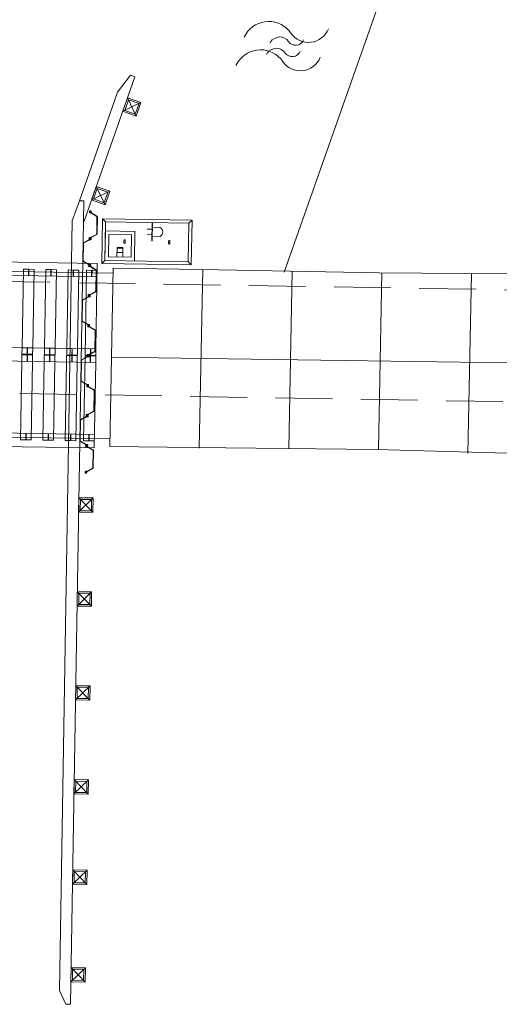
# Model space of a CAD drawing. Header units: metres. Extents: x 239845 to 242720, y 580286 to 584200.
# Tile 54 of 113: x 240098 to 240109, y 583717 to 583739. Entities that reach past the tile are written whole.
import ezdxf

# ---------------------------------------------------------------- set-up
doc = ezdxf.new("R2010")
doc.units = ezdxf.units.M
doc.linetypes.add('DASHED', pattern=[19.05, 12.7, -6.35])
for name, color, linetype, lineweight, true_color in [('B-WE-OG-TOPOGRAFIE-G', 9, 'Continuous', 9, 0x808080), ('B-WE-OG-TOPOGRAFIE-S', 9, 'Continuous', 9, 0x808080), ('B-WE-OG-TOPOGRAFIE-S @ 0.2', 9, 'Continuous', 9, 0x808080), ('B-WE-OG-TOPOGRAFIE-S @ 0.5', 9, 'Continuous', 9, 0x808080), ('GBKN', 9, 'Continuous', 0, 0x808080)]:
    doc.layers.add(name, color=color, linetype=linetype, lineweight=lineweight, true_color=true_color)
for name, color, linetype, lineweight in [('GEO_kant verharding', 8, 'Continuous', 0), ('Ondergrond Meerstad Kunstwerken', 1, 'Continuous', 0), ('T-WE-GR-MAAIVELD-G', 3, 'DASHED', 0)]:
    doc.layers.add(name, color=color, linetype=linetype, lineweight=lineweight)

# ---------------------------------------------------------------- blocks, each defined once
blk = doc.blocks.new('SOG-TOPOGRAFIE_WATER-SO')
at = {"flags": 128}
for points in [[(-1.912, 0.46), (-1.825, 0.599, -0.538831), (0.184, 0.634, 0.605168), (1.859, 0.832, -4.035705)], [(-2.28, -0.808), (-2.192, -0.67, -0.538831), (-0.184, -0.634, 0.605168), (1.492, -0.436, -4.035705)]]:
    blk.add_lwpolyline(points, format="xyb", dxfattribs=at)
blk = doc.blocks.new('*U185')
at = {"layer": 'B-WE-OG-TOPOGRAFIE-S @ 0.2', "xscale": 0.2, "yscale": 0.2, "zscale": 0.2}
blk.add_blockref('SOG-TOPOGRAFIE_WATER-SO', (240104.305, 583738.634), dxfattribs=at)
at = {"layer": 'B-WE-OG-TOPOGRAFIE-S @ 0.5', "xscale": 0.5, "yscale": 0.5, "zscale": 0.5}
blk.add_blockref('SOG-TOPOGRAFIE_WATER-SO', (240104.305, 583738.634), dxfattribs=at)

msp = doc.modelspace()

# ---------------------------------------------------------------- linework, layer by layer
at = {"layer": 'B-WE-OG-TOPOGRAFIE-G', "flags": 128}
for points in [[(240100.428, 583733.702), (240100.349, 583729.714)], [(240102.428, 583733.662), (240102.349, 583729.674)], [(240104.427, 583733.623), (240104.349, 583729.668)], [(240106.427, 583733.593), (240106.349, 583729.644)], [(240108.427, 583733.578), (240108.347, 583729.556)], [(240114.426, 583731.509), (240100.388, 583731.708)]]:
    msp.add_lwpolyline(points, dxfattribs=at)
at = {"layer": 'GBKN', "flags": 128}
msp.add_lwpolyline([(240104.247, 583733.609), (240107.246, 583742.13), (240107.353, 583742.538), (240113.507, 583830.486)], dxfattribs=at)
at = {"layer": 'GEO_kant verharding', "flags": 128}
for points in [[(240100.426, 583733.586), (240078.633, 583733.949), (240075.633, 583734.358), (240073.368, 583734.364)], [(240100.349, 583729.714), (240100.428, 583733.702), (240102.392, 583733.673), (240106.365, 583733.593)], [(240106.299, 583729.645), (240102.272, 583729.692), (240100.349, 583729.714)]]:
    msp.add_lwpolyline(points, dxfattribs=at)
for points in [[(240106.365, 583733.593), (240114.017, 583733.536, 0.003972), (240114.835, 583733.659, 0.006794), (240115.311, 583733.741, 0.006277), (240116.377, 583733.954, -0.014408), (240116.714, 583734.015, -0.014408)], [(240100.352, 583729.887), (240078.622, 583730.249), (240075.619, 583729.258), (240068.941, 583729.276, 0.382579), (240064.89, 583723.971), (240066.256, 583706.632), (240061.233, 583706.723), (240059.809, 583724.792, 0.338435), (240055.754, 583729.312), (239969.02, 583729.549, -0.032582), (239936.217, 583731.779), (239929.964, 583732.616)], [(240106.299, 583729.645), (240114.551, 583729.419, -0.010727), (240114.951, 583729.296, -0.016026), (240115.214, 583729.199, -0.016609), (240115.643, 583729.009, 0.01942), (240115.824, 583728.929, 0.01942)]]:
    msp.add_lwpolyline(points, format="xyb", dxfattribs=at)
at = {"layer": 'Ondergrond Meerstad Kunstwerken'}
for p, q in [((240099.919, 583734.938), (240099.92, 583734.978)), ((240099.9, 583734.958), (240099.94, 583734.958)), ((240100.17, 583733.804), (240100.187, 583734.803)), ((240100.256, 583734.732), (240100.187, 583734.803)), ((240100.187, 583734.803), (240102.187, 583734.77)), ((240102.116, 583734.701), (240102.187, 583734.77)), ((240102.187, 583734.77), (240102.17, 583733.77)), ((240100.242, 583733.872), (240100.256, 583734.732)), ((240100.253, 583734.532), (240100.242, 583733.872)), ((240100.912, 583734.521), (240100.253, 583734.532)), ((240100.256, 583734.732), (240102.116, 583734.701)), ((240101.183, 583734.571), (240101.29, 583734.569)), ((240101.286, 583734.312), (240101.293, 583734.712)), ((240101.303, 583734.712), (240101.293, 583734.712)), ((240101.296, 583734.312), (240101.303, 583734.712)), ((240101.476, 583734.609), (240101.301, 583734.612)), ((240102.116, 583734.701), (240102.101, 583733.841)), ((240099.89, 583734.358), (240099.93, 583734.358)), ((240099.909, 583734.338), (240099.91, 583734.378)), ((240100.331, 583734.451), (240100.323, 583733.951)), ((240100.831, 583734.443), (240100.331, 583734.451)), ((240100.664, 583734.32), (240100.663, 583734.27)), ((240100.693, 583734.27), (240100.694, 583734.32)), ((240100.823, 583733.943), (240100.831, 583734.443)), ((240100.901, 583733.861), (240100.912, 583734.521)), ((240101.181, 583734.456), (240101.289, 583734.455)), ((240101.296, 583734.312), (240101.286, 583734.312)), ((240101.473, 583734.409), (240101.298, 583734.412)), ((240100.508, 583733.948), (240100.511, 583734.163)), ((240100.641, 583734.161), (240100.511, 583734.163)), ((240100.641, 583734.146), (240100.511, 583734.148)), ((240100.638, 583733.946), (240100.641, 583734.161)), ((240101.663, 583734.254), (240101.664, 583734.304)), ((240101.694, 583734.303), (240101.693, 583734.253)), ((240100.07, 583733.805), (240092.921, 583733.924)), ((240100.242, 583733.872), (240100.17, 583733.804)), ((240102.101, 583733.841), (240100.242, 583733.872)), ((240100.323, 583733.951), (240100.823, 583733.943)), ((240100.639, 583734.046), (240100.51, 583734.048)), ((240098.418, 583733.676), (240098.389, 583731.921)), ((240098.534, 583733.674), (240098.418, 583733.676)), ((240098.532, 583733.531), (240098.534, 583733.674)), ((240098.534, 583733.674), (240098.542, 583733.674)), ((240098.539, 583733.531), (240098.542, 583733.674)), ((240098.542, 583733.674), (240098.658, 583733.672)), ((240098.658, 583733.672), (240098.629, 583731.917)), ((240098.918, 583733.668), (240098.889, 583731.912)), ((240099.034, 583733.666), (240098.918, 583733.668)), ((240099.032, 583733.523), (240099.034, 583733.666)), ((240099.034, 583733.666), (240099.042, 583733.666)), ((240099.039, 583733.522), (240099.042, 583733.666)), ((240099.042, 583733.666), (240099.158, 583733.664)), ((240099.158, 583733.664), (240099.129, 583731.908)), ((240099.418, 583733.66), (240099.389, 583731.904)), ((240099.534, 583733.658), (240099.418, 583733.66)), ((240099.532, 583733.514), (240099.534, 583733.658)), ((240099.534, 583733.658), (240099.542, 583733.658)), ((240099.539, 583733.514), (240099.542, 583733.658)), ((240099.542, 583733.658), (240099.658, 583733.656)), ((240099.658, 583733.656), (240099.629, 583731.9)), ((240099.828, 583733.653), (240099.796, 583731.755)), ((240099.828, 583733.653), (240100.068, 583733.649)), ((240099.88, 583733.758), (240099.92, 583733.758)), ((240099.88, 583733.758), (240099.92, 583733.758)), ((240099.899, 583733.738), (240099.9, 583733.778)), ((240099.942, 583733.507), (240099.944, 583733.651)), ((240099.944, 583733.651), (240099.952, 583733.651)), ((240099.949, 583733.507), (240099.952, 583733.651)), ((240100.07, 583733.805), (240100.039, 583731.893)), ((240102.17, 583733.77), (240100.17, 583733.804)), ((240102.101, 583733.841), (240102.17, 583733.77)), ((240100.065, 583733.505), (240092.916, 583733.624)), ((240099.868, 583733.084), (240099.908, 583733.083)), ((240099.908, 583733.083), (240099.868, 583733.084)), ((240099.888, 583733.063), (240099.889, 583733.103)), ((240099.857, 583732.414), (240099.897, 583732.413)), ((240099.897, 583732.413), (240099.857, 583732.414)), ((240099.877, 583732.393), (240099.878, 583732.433)), ((240099.877, 583732.393), (240099.878, 583732.433)), ((240100.039, 583731.893), (240092.89, 583732.012)), ((240098.389, 583731.921), (240098.386, 583731.779)), ((240098.389, 583731.921), (240098.629, 583731.917)), ((240098.505, 583731.919), (240098.503, 583731.777)), ((240098.513, 583731.918), (240098.51, 583731.776)), ((240098.629, 583731.917), (240098.626, 583731.775)), ((240098.884, 583731.612), (240098.889, 583731.912)), ((240098.889, 583731.912), (240099.129, 583731.908)), ((240099.005, 583731.91), (240099.003, 583731.768)), ((240099.012, 583731.91), (240099.01, 583731.768)), ((240099.124, 583731.608), (240099.129, 583731.908)), ((240099.384, 583731.604), (240099.389, 583731.904)), ((240099.389, 583731.904), (240099.629, 583731.9)), ((240099.505, 583731.902), (240099.503, 583731.76)), ((240099.512, 583731.902), (240099.51, 583731.76)), ((240099.624, 583731.6), (240099.629, 583731.9)), ((240099.91, 583731.595), (240099.915, 583731.895)), ((240099.917, 583731.595), (240099.922, 583731.895)), ((240100.039, 583731.893), (240100.034, 583731.593)), ((240100.034, 583731.593), (240092.885, 583731.712)), ((240098.384, 583731.621), (240098.386, 583731.763)), ((240098.386, 583731.779), (240098.626, 583731.775)), ((240098.386, 583731.763), (240098.626, 583731.759)), ((240098.5, 583731.619), (240098.502, 583731.761)), ((240098.502, 583731.761), (240098.51, 583731.76)), ((240098.503, 583731.777), (240098.51, 583731.776)), ((240098.508, 583731.618), (240098.51, 583731.76)), ((240098.624, 583731.617), (240098.626, 583731.759)), ((240098.886, 583731.77), (240099.126, 583731.766)), ((240098.886, 583731.754), (240099.126, 583731.75)), ((240099, 583731.61), (240099.002, 583731.752)), ((240099.002, 583731.752), (240099.01, 583731.752)), ((240099.003, 583731.768), (240099.01, 583731.768)), ((240099.007, 583731.61), (240099.01, 583731.752)), ((240099.386, 583731.762), (240099.626, 583731.758)), ((240099.386, 583731.746), (240099.626, 583731.742)), ((240099.5, 583731.602), (240099.502, 583731.744)), ((240099.502, 583731.744), (240099.51, 583731.744)), ((240099.503, 583731.76), (240099.51, 583731.76)), ((240099.507, 583731.602), (240099.51, 583731.744)), ((240099.764, 583729.841), (240099.796, 583731.739)), ((240099.796, 583731.755), (240100.036, 583731.751)), ((240099.796, 583731.739), (240100.036, 583731.735)), ((240099.846, 583731.744), (240099.886, 583731.743)), ((240099.886, 583731.743), (240099.846, 583731.744)), ((240099.866, 583731.723), (240099.866, 583731.763)), ((240099.866, 583731.723), (240099.866, 583731.763)), ((240099.912, 583731.753), (240099.92, 583731.753)), ((240099.912, 583731.737), (240099.92, 583731.737)), ((240098.355, 583729.865), (240098.384, 583731.621)), ((240098.384, 583731.621), (240098.624, 583731.617)), ((240098.595, 583729.861), (240098.624, 583731.617)), ((240098.855, 583729.856), (240098.884, 583731.612)), ((240098.884, 583731.612), (240099.124, 583731.608)), ((240099.094, 583729.852), (240099.124, 583731.608)), ((240099.354, 583729.848), (240099.384, 583731.604)), ((240099.384, 583731.604), (240099.624, 583731.6)), ((240099.594, 583729.844), (240099.624, 583731.6)), ((240100.002, 583729.681), (240100.034, 583731.593)), ((240099.835, 583731.074), (240099.875, 583731.073)), ((240099.875, 583731.073), (240099.835, 583731.074)), ((240099.855, 583731.053), (240099.855, 583731.093)), ((240099.824, 583730.404), (240099.864, 583730.403)), ((240099.864, 583730.403), (240099.824, 583730.404)), ((240099.843, 583730.384), (240099.844, 583730.424)), ((240099.843, 583730.384), (240099.844, 583730.424)), ((240100.007, 583729.981), (240092.858, 583730.1)), ((240098.473, 583730.006), (240098.471, 583729.863)), ((240098.481, 583730.006), (240098.478, 583729.863)), ((240098.973, 583729.998), (240098.971, 583729.855)), ((240098.981, 583729.998), (240098.978, 583729.854)), ((240099.473, 583729.99), (240099.471, 583729.846)), ((240099.481, 583729.99), (240099.478, 583729.846)), ((240099.883, 583729.983), (240099.881, 583729.839)), ((240099.891, 583729.983), (240099.888, 583729.839)), ((240100.002, 583729.681), (240092.853, 583729.8)), ((240098.471, 583729.863), (240098.355, 583729.865)), ((240098.471, 583729.863), (240098.478, 583729.863)), ((240098.478, 583729.863), (240098.595, 583729.861)), ((240098.971, 583729.855), (240098.855, 583729.856)), ((240098.971, 583729.855), (240098.978, 583729.854)), ((240098.978, 583729.854), (240099.094, 583729.852)), ((240099.471, 583729.846), (240099.354, 583729.848)), ((240099.471, 583729.846), (240099.478, 583729.846)), ((240099.478, 583729.846), (240099.594, 583729.844)), ((240099.764, 583729.841), (240100.004, 583729.837)), ((240099.853, 583729.733), (240099.813, 583729.734)), ((240099.832, 583729.714), (240099.833, 583729.754)), ((240099.881, 583729.839), (240099.888, 583729.839))]:
    msp.add_line(p, q, dxfattribs=at)
for points in [[(240100.91, 583737.976), (240099.775, 583734.751), (240099.761, 583734.751), (240099.769, 583735.201), (240099.669, 583735.203), (240100.524, 583737.634), (240100.815, 583738.009)], [(240099.37, 583717.252), (240099.47, 583717.25), (240099.769, 583735.201), (240099.669, 583735.203), (240099.511, 583734.755), (240099.225, 583717.555)]]:
    msp.add_lwpolyline(points, close=True, dxfattribs=at)
for points in [[(240100.745, 583737.507), (240100.638, 583737.205), (240100.94, 583737.098), (240101.046, 583737.4), (240100.745, 583737.507)], [(240101.046, 583737.4), (240100.638, 583737.205)], [(240100.766, 583737.462), (240100.683, 583737.226), (240100.919, 583737.143), (240101.002, 583737.379), (240100.766, 583737.462)], [(240100.745, 583737.507), (240100.94, 583737.098)], [(240100.047, 583735.526), (240099.941, 583735.224), (240100.243, 583735.118), (240100.349, 583735.419), (240100.047, 583735.526)], [(240100.349, 583735.419), (240099.941, 583735.224)], [(240100.069, 583735.481), (240099.986, 583735.245), (240100.222, 583735.162), (240100.305, 583735.398), (240100.069, 583735.481)], [(240100.047, 583735.526), (240100.243, 583735.118)], [(240099.658, 583728.569), (240099.653, 583728.249), (240099.973, 583728.244), (240099.978, 583728.564), (240099.658, 583728.569)], [(240099.978, 583728.564), (240099.653, 583728.249)], [(240099.658, 583728.569), (240099.973, 583728.244)], [(240099.693, 583728.533), (240099.689, 583728.283), (240099.939, 583728.279), (240099.943, 583728.529), (240099.693, 583728.533)], [(240099.623, 583726.469), (240099.618, 583726.149), (240099.938, 583726.144), (240099.943, 583726.464), (240099.623, 583726.469)], [(240099.943, 583726.464), (240099.618, 583726.149)], [(240099.623, 583726.469), (240099.938, 583726.144)], [(240099.658, 583726.434), (240099.654, 583726.184), (240099.904, 583726.18), (240099.908, 583726.429), (240099.658, 583726.434)], [(240099.588, 583724.369), (240099.583, 583724.05), (240099.903, 583724.044), (240099.908, 583724.364), (240099.588, 583724.369)], [(240099.908, 583724.364), (240099.583, 583724.05)], [(240099.588, 583724.369), (240099.903, 583724.044)], [(240099.623, 583724.334), (240099.619, 583724.084), (240099.869, 583724.08), (240099.873, 583724.33), (240099.623, 583724.334)], [(240099.553, 583722.27), (240099.548, 583721.95), (240099.868, 583721.945), (240099.873, 583722.264), (240099.553, 583722.27)], [(240099.873, 583722.264), (240099.548, 583721.95)], [(240099.553, 583722.27), (240099.868, 583721.945)], [(240099.588, 583722.234), (240099.584, 583721.984), (240099.834, 583721.98), (240099.838, 583722.23), (240099.588, 583722.234)], [(240099.52, 583720.25), (240099.514, 583719.93), (240099.834, 583719.925), (240099.84, 583720.245), (240099.52, 583720.25)], [(240099.84, 583720.245), (240099.514, 583719.93)], [(240099.52, 583720.25), (240099.834, 583719.925)], [(240099.554, 583720.214), (240099.55, 583719.965), (240099.8, 583719.96), (240099.804, 583720.21), (240099.554, 583720.214)], [(240099.484, 583718.07), (240099.478, 583717.75), (240099.798, 583717.745), (240099.803, 583718.065), (240099.484, 583718.07)], [(240099.803, 583718.065), (240099.478, 583717.75)], [(240099.484, 583718.07), (240099.798, 583717.745)], [(240099.518, 583718.035), (240099.514, 583717.785), (240099.764, 583717.781), (240099.768, 583718.031), (240099.518, 583718.035)]]:
    msp.add_lwpolyline(points, dxfattribs=at)
for points in [[(240099.926, 583734.954), (240099.914, 583734.966, 0.662468), (240099.907, 583734.964), (240099.907, 583734.948, 0.376691), (240099.914, 583734.94), (240099.938, 583734.937, -0.098767), (240099.944, 583734.934), (240100.063, 583734.863, -0.267952), (240100.073, 583734.846), (240100.066, 583734.465, -0.267952), (240100.056, 583734.448), (240099.935, 583734.381, -0.098767), (240099.929, 583734.379), (240099.904, 583734.376, 0.376691), (240099.897, 583734.368), (240099.897, 583734.353, 0.662468), (240099.904, 583734.35), (240099.916, 583734.361, -0.662497), (240099.92, 583734.36), (240099.919, 583734.347, -0.414208), (240099.911, 583734.339), (240099.898, 583734.339, -0.405284), (240099.888, 583734.349), (240099.888, 583734.373, -0.38547), (240099.897, 583734.383), (240099.926, 583734.387, 0.098716), (240099.932, 583734.389), (240100.051, 583734.454, 0.267896), (240100.057, 583734.465), (240100.063, 583734.846, 0.267896), (240100.057, 583734.857), (240099.941, 583734.927, 0.098716), (240099.935, 583734.929), (240099.906, 583734.933, -0.38547), (240099.897, 583734.943), (240099.898, 583734.968, -0.405284), (240099.909, 583734.977), (240099.922, 583734.977, -0.414208), (240099.93, 583734.969), (240099.93, 583734.956, -0.662497)], [(240099.922, 583734.363), (240099.922, 583734.348, -0.376691), (240099.915, 583734.34), (240099.89, 583734.337, 0.098767), (240099.884, 583734.335), (240099.763, 583734.268, 0.267952), (240099.753, 583734.251), (240099.746, 583733.871, 0.267952), (240099.756, 583733.853), (240099.875, 583733.782, 0.098767), (240099.881, 583733.78), (240099.905, 583733.776, -0.376691), (240099.912, 583733.768), (240099.912, 583733.752, -0.662468), (240099.905, 583733.75), (240099.893, 583733.762, 0.662497), (240099.89, 583733.76), (240099.889, 583733.747, 0.414208), (240099.897, 583733.739), (240099.911, 583733.739, 0.405284), (240099.921, 583733.748), (240099.922, 583733.773, 0.38547), (240099.913, 583733.783), (240099.884, 583733.787, -0.098716), (240099.878, 583733.789), (240099.762, 583733.859, -0.267896), (240099.756, 583733.87), (240099.762, 583734.251, -0.267896), (240099.769, 583734.262), (240099.887, 583734.327, -0.098716), (240099.893, 583734.329), (240099.922, 583734.333, 0.38547), (240099.931, 583734.343), (240099.931, 583734.367, 0.405284), (240099.921, 583734.377), (240099.908, 583734.377, 0.414208), (240099.9, 583734.369), (240099.9, 583734.356, 0.662497), (240099.903, 583734.355), (240099.915, 583734.366, -0.662468)], [(240100.05, 583733.501), (240100.045, 583733.19, -0.267952), (240100.035, 583733.173), (240099.914, 583733.106, -0.098767), (240099.908, 583733.104), (240099.883, 583733.101, 0.376691), (240099.876, 583733.093), (240099.876, 583733.078, 0.662468), (240099.883, 583733.075), (240099.895, 583733.087, -0.662497), (240099.898, 583733.085), (240099.898, 583733.072, -0.414208), (240099.89, 583733.064), (240099.877, 583733.064, -0.405284), (240099.867, 583733.074), (240099.867, 583733.099, -0.38547), (240099.875, 583733.109), (240099.905, 583733.112, 0.098716), (240099.911, 583733.114), (240100.029, 583733.18, 0.267896), (240100.035, 583733.19), (240100.043, 583733.647, 0.267896), (240100.037, 583733.657), (240099.921, 583733.727, 0.098716), (240099.915, 583733.729), (240099.886, 583733.733, -0.38547), (240099.877, 583733.744), (240099.878, 583733.768, -0.405284), (240099.889, 583733.777), (240099.902, 583733.777, -0.414208), (240099.91, 583733.769), (240099.91, 583733.756, -0.662497), (240099.906, 583733.754), (240099.894, 583733.767, 0.662468), (240099.887, 583733.764), (240099.887, 583733.748, 0.376691), (240099.894, 583733.74), (240099.918, 583733.737, -0.098767), (240099.924, 583733.735), (240100.043, 583733.663, -0.267952), (240100.053, 583733.646)], [(240099.729, 583732.836), (240099.724, 583732.526, 0.267952), (240099.734, 583732.508), (240099.853, 583732.437, 0.098767), (240099.859, 583732.435), (240099.883, 583732.431, -0.376691), (240099.89, 583732.423), (240099.89, 583732.408, -0.662468), (240099.883, 583732.405), (240099.871, 583732.417, 0.662497), (240099.867, 583732.416), (240099.867, 583732.402, 0.414208), (240099.875, 583732.394), (240099.888, 583732.394, 0.405284), (240099.898, 583732.404), (240099.899, 583732.428, 0.38547), (240099.891, 583732.438), (240099.862, 583732.443, -0.098716), (240099.856, 583732.445), (240099.74, 583732.514, -0.267896), (240099.734, 583732.525), (240099.741, 583732.977, -0.267896), (240099.747, 583732.987), (240099.866, 583733.053, -0.098716), (240099.872, 583733.054), (240099.901, 583733.058, 0.38547), (240099.91, 583733.068), (240099.91, 583733.092, 0.405284), (240099.9, 583733.102), (240099.887, 583733.102, 0.414208), (240099.879, 583733.094), (240099.878, 583733.081, 0.662497), (240099.882, 583733.08), (240099.894, 583733.092, -0.662468), (240099.901, 583733.089), (240099.901, 583733.073, -0.376691), (240099.894, 583733.065), (240099.869, 583733.062, 0.098767), (240099.863, 583733.061), (240099.742, 583732.993, 0.267952), (240099.732, 583732.976)], [(240100.028, 583732.161), (240100.023, 583731.851, -0.267952), (240100.013, 583731.833), (240099.891, 583731.766, -0.098767), (240099.885, 583731.764), (240099.861, 583731.761, 0.376691), (240099.854, 583731.754), (240099.853, 583731.738, 0.662468), (240099.86, 583731.735), (240099.873, 583731.747, -0.662497), (240099.876, 583731.745), (240099.876, 583731.732, -0.414208), (240099.868, 583731.724), (240099.854, 583731.725, -0.405284), (240099.845, 583731.734), (240099.844, 583731.759, -0.38547), (240099.853, 583731.769), (240099.883, 583731.772, 0.098716), (240099.889, 583731.774), (240100.007, 583731.84, 0.267896), (240100.013, 583731.85), (240100.021, 583732.302, 0.267896), (240100.015, 583732.312), (240099.899, 583732.382, 0.098716), (240099.893, 583732.384), (240099.863, 583732.388, -0.38547), (240099.855, 583732.399), (240099.856, 583732.423, -0.405284), (240099.866, 583732.432), (240099.88, 583732.432, -0.414208), (240099.887, 583732.424), (240099.887, 583732.411, -0.662497), (240099.884, 583732.41), (240099.872, 583732.422, 0.662468), (240099.865, 583732.419), (240099.865, 583732.404, 0.376691), (240099.871, 583732.395), (240099.896, 583732.392, -0.098767), (240099.902, 583732.39), (240100.021, 583732.318, -0.267952), (240100.03, 583732.301)], [(240099.707, 583731.496), (240099.702, 583731.186, 0.267952), (240099.711, 583731.168), (240099.831, 583731.097, 0.098767), (240099.836, 583731.095), (240099.861, 583731.091, -0.376691), (240099.868, 583731.083), (240099.867, 583731.068, -0.662468), (240099.86, 583731.065), (240099.848, 583731.077, 0.662497), (240099.845, 583731.076), (240099.845, 583731.063, 0.414208), (240099.853, 583731.055), (240099.866, 583731.054, 0.405284), (240099.876, 583731.064), (240099.877, 583731.088, 0.38547), (240099.869, 583731.098), (240099.839, 583731.103, -0.098716), (240099.833, 583731.105), (240099.717, 583731.174, -0.267896), (240099.711, 583731.185), (240099.719, 583731.637, -0.267896), (240099.725, 583731.647), (240099.843, 583731.713, -0.098716), (240099.849, 583731.715), (240099.879, 583731.718, 0.38547), (240099.888, 583731.728), (240099.888, 583731.752, 0.405284), (240099.878, 583731.762), (240099.864, 583731.762, 0.414208), (240099.856, 583731.755), (240099.856, 583731.741, 0.662497), (240099.859, 583731.74), (240099.872, 583731.752, -0.662468), (240099.879, 583731.749), (240099.878, 583731.733, -0.376691), (240099.871, 583731.725), (240099.847, 583731.723, 0.098767), (240099.841, 583731.721), (240099.72, 583731.653, 0.267952), (240099.709, 583731.636)], [(240100.006, 583730.821), (240100.001, 583730.511, -0.267952), (240099.99, 583730.494), (240099.869, 583730.426, -0.098767), (240099.863, 583730.424), (240099.839, 583730.422, 0.376691), (240099.831, 583730.414), (240099.831, 583730.398, 0.662468), (240099.838, 583730.395), (240099.85, 583730.407, -0.662497), (240099.854, 583730.405), (240099.854, 583730.392, -0.414208), (240099.845, 583730.385), (240099.832, 583730.385, -0.405284), (240099.822, 583730.395), (240099.822, 583730.419, -0.38547), (240099.831, 583730.429), (240099.86, 583730.432, 0.098716), (240099.866, 583730.434), (240099.985, 583730.5, 0.267896), (240099.991, 583730.51), (240099.998, 583730.962, 0.267896), (240099.993, 583730.972), (240099.876, 583731.042, 0.098716), (240099.871, 583731.044), (240099.841, 583731.049, -0.38547), (240099.833, 583731.059), (240099.834, 583731.083, -0.405284), (240099.844, 583731.093), (240099.857, 583731.092, -0.414208), (240099.865, 583731.084), (240099.865, 583731.071, -0.662497), (240099.861, 583731.07), (240099.849, 583731.082, 0.662468), (240099.843, 583731.079), (240099.842, 583731.064, 0.376691), (240099.849, 583731.056), (240099.873, 583731.052, -0.098767), (240099.879, 583731.05), (240099.998, 583730.979, -0.267952), (240100.008, 583730.961)], [(240099.685, 583730.156), (240099.679, 583729.846, 0.267952), (240099.689, 583729.829), (240099.808, 583729.757, 0.098767), (240099.814, 583729.755), (240099.838, 583729.751, -0.376691), (240099.845, 583729.743), (240099.845, 583729.728, -0.662468), (240099.838, 583729.725), (240099.826, 583729.737, 0.662497), (240099.823, 583729.736), (240099.822, 583729.723, 0.414208), (240099.83, 583729.715), (240099.844, 583729.714, 0.405284), (240099.854, 583729.724), (240099.855, 583729.748, 0.38547), (240099.846, 583729.759), (240099.817, 583729.763, -0.098716), (240099.811, 583729.765), (240099.695, 583729.835, -0.267896), (240099.689, 583729.845), (240099.697, 583730.297, -0.267896), (240099.703, 583730.307), (240099.821, 583730.373, -0.098716), (240099.827, 583730.375), (240099.857, 583730.378, 0.38547), (240099.866, 583730.388), (240099.865, 583730.413, 0.405284), (240099.855, 583730.422), (240099.842, 583730.423, 0.414208), (240099.834, 583730.415), (240099.834, 583730.402, 0.662497), (240099.837, 583730.4), (240099.85, 583730.412, -0.662468), (240099.856, 583730.409), (240099.856, 583730.393, -0.376691), (240099.849, 583730.386), (240099.825, 583730.383, 0.098767), (240099.819, 583730.381), (240099.697, 583730.313, 0.267952), (240099.687, 583730.296)], [(240099.839, 583729.73), (240099.827, 583729.742, 0.662468), (240099.82, 583729.739), (240099.82, 583729.724, 0.376691), (240099.827, 583729.716), (240099.851, 583729.712, -0.098767), (240099.857, 583729.71), (240099.976, 583729.639, -0.267952), (240099.986, 583729.621), (240099.979, 583729.241, -0.267952), (240099.969, 583729.224), (240099.848, 583729.156, -0.098767), (240099.842, 583729.155), (240099.817, 583729.152, 0.376691), (240099.81, 583729.144), (240099.81, 583729.128, 0.662468), (240099.817, 583729.125), (240099.829, 583729.137, -0.662497), (240099.833, 583729.136), (240099.832, 583729.123, -0.414208), (240099.824, 583729.115), (240099.811, 583729.115, -0.405284), (240099.801, 583729.125), (240099.801, 583729.149, -0.38547), (240099.81, 583729.159), (240099.839, 583729.162, 0.098716), (240099.845, 583729.164), (240099.964, 583729.23, 0.267896), (240099.97, 583729.24), (240099.976, 583729.622, 0.267896), (240099.97, 583729.633), (240099.854, 583729.702, 0.098716), (240099.848, 583729.704), (240099.819, 583729.709, -0.38547), (240099.81, 583729.719), (240099.811, 583729.743, -0.405284), (240099.822, 583729.753), (240099.835, 583729.753, -0.414208), (240099.843, 583729.745), (240099.843, 583729.731, -0.662497)]]:
    msp.add_lwpolyline(points, format="xyb", close=True, dxfattribs=at)
for centre, radius, start, end in [((240101.421, 583734.51), 0.113, 297.2136, 60.8791), ((240100.679, 583734.32), 0.015, 359.0464, 179.0464), ((240101.679, 583734.304), 0.015, 359.0464, 179.0464), ((240100.678, 583734.27), 0.015, 179.0464, 359.0464), ((240101.678, 583734.254), 0.015, 179.0464, 359.0464)]:
    msp.add_arc(centre, radius, start, end, dxfattribs=at)
at = {"layer": 'T-WE-GR-MAAIVELD-G', "ltscale": 0.1, "flags": 128}
for points in [[(240175.2, 583732.117), (240080.574, 583733.692)], [(240075.481, 583731.277), (240176.285, 583729.599)]]:
    msp.add_lwpolyline(points, dxfattribs=at)

# ---------------------------------------------------------------- block references
at = {"layer": 'B-WE-OG-TOPOGRAFIE-S'}
msp.add_blockref('*U185', (0, 0), dxfattribs=at)

doc.saveas('drawing.dxf')
